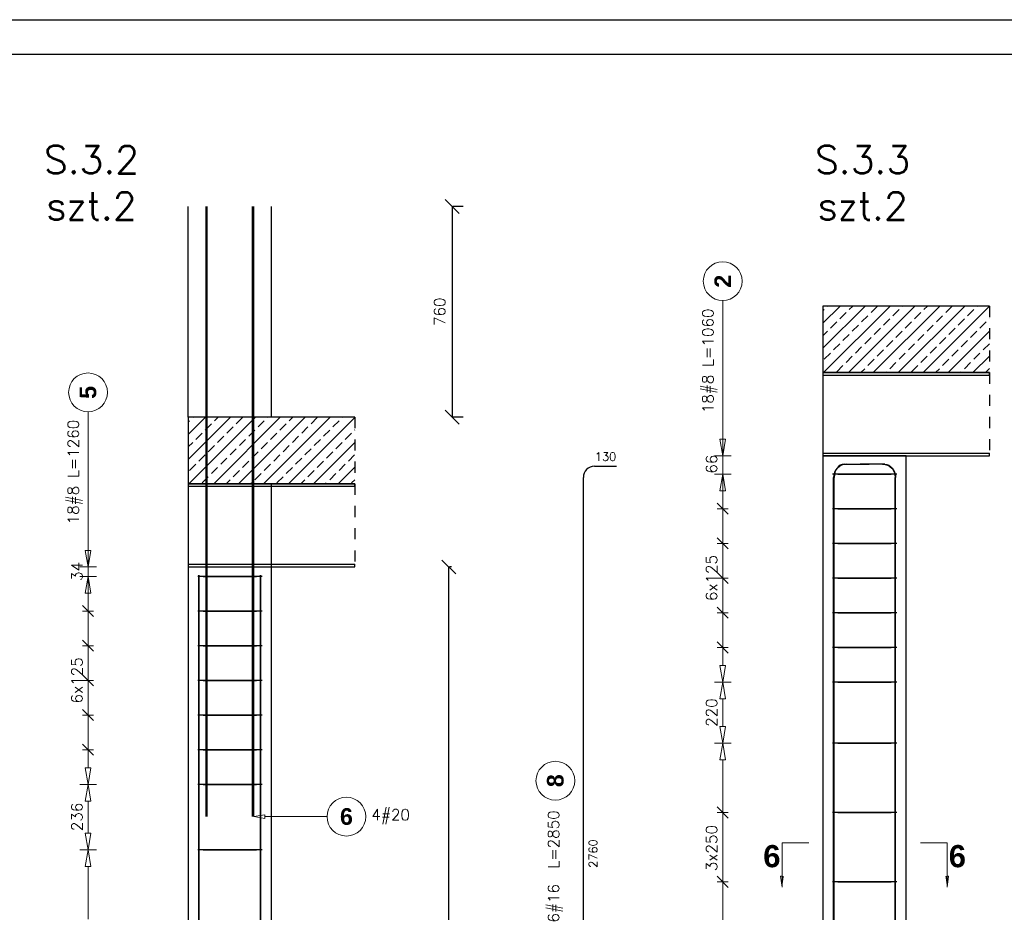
# Model space of a CAD drawing. Header units: millimetres. Extents: x -62590 to 46238, y 147773 to 522018.
# Tile 59 of 93: x 12730 to 16280, y 262699 to 265918. Entities that reach past the tile are written whole.
import ezdxf

# ---------------------------------------------------------------- set-up
doc = ezdxf.new("R2010")
doc.units = ezdxf.units.MM
doc.linetypes.add('DASHED', pattern=[2, 1, -1])
for name, color, linetype in [('!PB_Ramka', 7, 'Continuous'), ('AutoCAD_Structural_Detailing_deskowanie', 2, 'Continuous'), ('AutoCAD_Structural_Detailing_kształt pręta', 7, 'Continuous'), ('AutoCAD_Structural_Detailing_opis kształtu pręta', 7, 'Continuous'), ('AutoCAD_Structural_Detailing_opis rozkładu', 7, 'Continuous'), ('AutoCAD_Structural_Detailing_pręt wyrzucony', 7, 'Continuous'), ('AutoCAD_Structural_Detailing_rozkład pręta', 7, 'Continuous'), ('AutoCAD_Structural_Detailing_symbole graficzne', 7, 'Continuous'), ('e-cad_cienkie', 1, 'Continuous')]:
    doc.layers.add(name, color=color, linetype=linetype)
doc.styles.add('style1', font='simplex.shx')
doc.styles.add('style3', font='arialbd.ttf')
doc.styles.add('style5', font='arialbd.ttf')
doc.dimstyles.new('RBCT DIM 20', dxfattribs={"dimtxt": 40, "dimasz": 50, "dimexe": 2.5, "dimexo": 150, "dimgap": 25, "dimtad": 1, "dimdec": 0, "dimzin": 1, "dimtxsty": 'style1', "dimblk": 'OBLIQUE', "dimcen": 50, "dimclrd": 8, "dimclre": 8, "dimclrt": 2, "dimadec": 0, "dimazin": 0, "dimtfac": 1, "dimtdec": 0, "dimtmove": 0, "dimatfit": 3, "dimfxl": 1, "dimarcsym": 0})

# ---------------------------------------------------------------- blocks, each defined once
blk = doc.blocks.new('_Oblique')
at = {"color": 0, "linetype": 'ByBlock', "lineweight": -2}
blk.add_line((-0.5, -0.5), (0.5, 0.5), dxfattribs=at)
blk = doc.blocks.new('*D54')
at = {"layer": 'AutoCAD_Structural_Detailing_deskowanie', "color": 8, "lineweight": -2}
for p, q in [((14277.2, 261154.4), (14277.2, 263944.4)), ((14287.2, 263944.4), (14279.7, 263944.4)), ((14287.2, 261154.4), (14279.7, 261154.4))]:
    blk.add_line(p, q, dxfattribs=at)
at = {"layer": 'Defpoints', "color": 0, "ltscale": 40}
for p in [(14137.2, 263944.4), (14277.2, 263944.4), (14137.2, 261154.4)]:
    blk.add_point(p, dxfattribs=at)
at = {"layer": 'AutoCAD_Structural_Detailing_deskowanie', "color": 8, "lineweight": -2, "ltscale": 40, "xscale": 50, "yscale": 50, "zscale": 50}
for p, rotation in [((14277.2, 263944.4), 90), ((14277.2, 261154.4), 270)]:
    blk.add_blockref('_Oblique', p, dxfattribs=dict(at, rotation=rotation))
at = {"layer": 'AutoCAD_Structural_Detailing_deskowanie', "color": 2, "ltscale": 40, "insert": (14232.2, 262549.4), "char_height": 40, "attachment_point": 5, "rotation": 90, "style": 'style1'}
blk.add_mtext('2790', dxfattribs=at)
blk = doc.blocks.new('*D165')
at = {"layer": 'AutoCAD_Structural_Detailing_deskowanie', "color": 8, "lineweight": -2}
for p, q in [((14289.3, 265244.4), (14289.3, 264484.4)), ((14328.7, 265244.4), (14291.8, 265244.4)), ((14328.7, 264484.4), (14291.8, 264484.4))]:
    blk.add_line(p, q, dxfattribs=at)
at = {"layer": 'Defpoints', "color": 0, "ltscale": 40}
for p in [(14178.7, 265244.4), (14178.7, 264484.4), (14289.3, 264484.4)]:
    blk.add_point(p, dxfattribs=at)
at = {"layer": 'AutoCAD_Structural_Detailing_deskowanie', "color": 8, "lineweight": -2, "ltscale": 40, "xscale": 50, "yscale": 50, "zscale": 50}
for p, rotation in [((14289.3, 265244.4), 90), ((14289.3, 264484.4), 270)]:
    blk.add_blockref('_Oblique', p, dxfattribs=dict(at, rotation=rotation))
at = {"layer": 'AutoCAD_Structural_Detailing_deskowanie', "color": 2, "ltscale": 40, "insert": (14244.3, 264864.4), "char_height": 40, "attachment_point": 5, "rotation": 90, "style": 'style1'}
blk.add_mtext('760', dxfattribs=at)
blk = doc.blocks.new('*U28')
at = {"color": 8}
blk.add_lwpolyline([(0, 0), (0, 297), (25, 297), (25, 594), (841, 594), (841, 0)], close=True, dxfattribs=at)
at = {"color": 3}
blk.add_lwpolyline([(30, 5), (836, 5), (836, 589), (30, 589)], close=True, dxfattribs=at)

msp = doc.modelspace()

# ---------------------------------------------------------------- hatches: boundary and pattern name
at = {"layer": 'AutoCAD_Structural_Detailing_symbole graficzne', "linetype": 'Continuous', "lineweight": 0}
for points in [[(15479, 262790.3), (15479, 262830.3), (15484.7, 262830.3)], [(16073.1, 262790.3), (16073.1, 262830.3), (16067.4, 262830.3)]]:
    msp.add_hatch(color=7, dxfattribs=at).paths.add_polyline_path(points, flags=0)
at = {"layer": 'e-cad_cienkie', "linetype": 'ByBlock', "ltscale": 40}
h = msp.add_hatch(dxfattribs=at)
h.set_pattern_fill('ANSI33', color=8, scale=10)
h.set_pattern_definition([(45, (18762.57, 14267.375), (-44.90128, 44.90128), []), (45, (18807.47, 14267.375), (-44.90128, 44.90128), [31.75, -15.875])])
h.paths.add_polyline_path([(16226, 264885.3), (15626, 264885.3), (15626, 264645.3), (16226, 264645.3)])
h = msp.add_hatch(dxfattribs=at)
h.set_pattern_fill('ANSI33', color=8, scale=10)
h.set_pattern_definition([(45, (16474.695, 13866.42), (-44.90128, 44.90128), []), (45, (16519.596, 13866.42), (-44.90128, 44.90128), [31.75, -15.875])])
h.paths.add_polyline_path([(13938.2, 264484.4), (13338.2, 264484.4), (13338.2, 264244.4), (13938.2, 264244.4)])

# ---------------------------------------------------------------- linework, layer by layer
at = {"layer": 'AutoCAD_Structural_Detailing_deskowanie', "color": 2, "linetype": 'Continuous'}
for p, q in [((15926, 264345.3), (15626, 264345.3)), ((15626, 264345.3), (15626, 261555.3)), ((15926, 261555.3), (15926, 264345.3)), ((13638.2, 264244.4), (13338.2, 264244.4)), ((13338.2, 264244.4), (13338.2, 261154.4)), ((13638.2, 261154.4), (13638.2, 264244.4))]:
    msp.add_line(p, q, dxfattribs=at)
at = {"layer": 'AutoCAD_Structural_Detailing_kształt pręta', "color": 3}
for p, q in [((13402.1, 263044.4), (13402.1, 265244.4)), ((13406.2, 263044.4, 136.1), (13406.2, 265244.4, 136.1)), ((13570.2, 263044.4, 136.1), (13570.2, 265244.4, 136.1)), ((13574.3, 263044.4, 272.2), (13574.3, 265244.4, 272.2)), ((15702.7, 264315.3), (15759.2, 264315.3)), ((15712, 264315.3), (15792, 264315.3)), ((15840, 264315.3), (15760, 264315.3)), ((15849.4, 264315.3), (15792.8, 264315.3)), ((15664, 261555.3), (15664, 264267.3)), ((15666.4, 261555.3), (15666.4, 264267.3)), ((15885.7, 261555.3), (15885.7, 264267.3)), ((15888, 261555.3), (15888, 264267.3)), ((13376.2, 261154.4), (13376.2, 263914.4)), ((13377.9, 261154.4), (13377.9, 263914.4)), ((13598.4, 261154.4), (13598.4, 263914.4)), ((13600.2, 261154.4), (13600.2, 263914.4))]:
    msp.add_line(p, q, dxfattribs=at)
msp.add_arc((15712, 264267.3), 48, 90, 180, dxfattribs=at)
at = {"layer": 'AutoCAD_Structural_Detailing_kształt pręta', "color": 3, "extrusion": (0, 0, -1)}
msp.add_arc((-15840, 264267.3), 48, 90, 180, dxfattribs=at)
at = {"layer": 'AutoCAD_Structural_Detailing_kształt pręta', "color": 3}
msp.add_ellipse((15702.7, 264267.3), major_axis=(0, 48), ratio=0.755922, start_param=0, end_param=1.570796, dxfattribs=at)
at = {"layer": 'AutoCAD_Structural_Detailing_kształt pręta', "color": 3, "extrusion": (0, 0, -1)}
msp.add_ellipse((15849.4, 264267.3), major_axis=(0, 48), ratio=0.755922, start_param=0, end_param=1.570796, dxfattribs=at)
at = {"layer": 'AutoCAD_Structural_Detailing_opis kształtu pręta', "color": 8, "lineweight": 0}
for p, q in [((13574.3, 263044.4), (13614.3, 263051)), ((13614.3, 263037.7), (13574.3, 263044.4)), ((13614.3, 263037.7), (13614.3, 263051)), ((13838.2, 263044.4), (13614.3, 263044.4))]:
    msp.add_line(p, q, dxfattribs=at)
msp.add_circle((13908.2, 263044.4), 70, dxfattribs=at)
at = {"layer": 'AutoCAD_Structural_Detailing_opis rozkładu', "color": 8, "lineweight": 0}
for p, q in [((15264.7, 264904.8), (15264.7, 264085.8)), ((12976.8, 264503.9), (12976.8, 263684.8)), ((15264.7, 264465.3), (15264.7, 264405.3)), ((15264.7, 264345.3), (15254.7, 264405.3)), ((15274.7, 264405.3), (15254.7, 264405.3)), ((15274.7, 264405.3), (15264.7, 264345.3)), ((15294.7, 264345.3), (15234.7, 264345.3)), ((15264.7, 264279.3), (15264.7, 264345.3)), ((15234.7, 264279.3), (15294.7, 264279.3)), ((15254.7, 264219.3), (15264.7, 264279.3)), ((15264.7, 264279.3), (15274.7, 264219.3)), ((15254.7, 264219.3), (15274.7, 264219.3)), ((15264.7, 264154.3), (15264.7, 264219.3)), ((15284.7, 264134.3), (15244.7, 264174.3)), ((15244.7, 264154.3), (15284.7, 264154.3)), ((15264.7, 264029.3), (15264.7, 264154.3)), ((12976.8, 264064.4), (12976.8, 264004.4)), ((15284.7, 264009.3), (15244.7, 264049.3)), ((15244.7, 264029.3), (15284.7, 264029.3)), ((15264.7, 263904.3), (15264.7, 264029.3)), ((12976.8, 263944.4), (12966.8, 264004.4)), ((12986.8, 264004.4), (12966.8, 264004.4)), ((12986.8, 264004.4), (12976.8, 263944.4)), ((13006.8, 263944.4), (12946.8, 263944.4)), ((12976.8, 263910.4), (12976.8, 263944.4)), ((15284.7, 263884.3), (15244.7, 263924.3)), ((12946.8, 263910.4), (13006.8, 263910.4)), ((12966.8, 263850.4), (12976.8, 263910.4)), ((12976.8, 263910.4), (12986.8, 263850.4)), ((15244.7, 263904.3), (15284.7, 263904.3)), ((15264.7, 263841.8), (15264.7, 263904.3)), ((12966.8, 263850.4), (12986.8, 263850.4)), ((12976.8, 263785.4), (12976.8, 263850.4)), ((15264.7, 263841.8), (15264.7, 263779.3)), ((12996.8, 263765.4), (12956.8, 263805.4)), ((12956.8, 263785.4), (12996.8, 263785.4)), ((12976.8, 263660.4), (12976.8, 263785.4)), ((15244.7, 263799.3), (15284.7, 263759.3)), ((15244.7, 263779.3), (15284.7, 263779.3)), ((15264.7, 263779.3), (15264.7, 263654.3)), ((12996.8, 263640.4), (12956.8, 263680.4)), ((15244.7, 263674.3), (15284.7, 263634.3)), ((12956.8, 263660.4), (12996.8, 263660.4)), ((12976.8, 263535.4), (12976.8, 263660.4)), ((15244.7, 263654.3), (15284.7, 263654.3)), ((15264.7, 263654.3), (15264.7, 263589.3)), ((15264.7, 263529.3), (15254.7, 263589.3)), ((15274.7, 263589.3), (15254.7, 263589.3)), ((15274.7, 263589.3), (15264.7, 263529.3)), ((12996.8, 263515.4), (12956.8, 263555.4)), ((12956.8, 263535.4), (12996.8, 263535.4)), ((12976.8, 263472.9), (12976.8, 263535.4)), ((15234.7, 263529.3), (15294.7, 263529.3)), ((15234.7, 263529.3), (15294.7, 263529.3)), ((15254.7, 263469.3), (15264.7, 263529.3)), ((15264.7, 263529.3), (15274.7, 263469.3)), ((12976.8, 263472.9), (12976.8, 263410.4)), ((15254.7, 263469.3), (15274.7, 263469.3)), ((15264.7, 263419.3), (15264.7, 263469.3)), ((12956.8, 263430.4), (12996.8, 263390.4)), ((12956.8, 263410.4), (12996.8, 263410.4)), ((12976.8, 263410.4), (12976.8, 263285.4)), ((15264.7, 263419.3), (15264.7, 263369.3)), ((15264.7, 263309.3), (15254.7, 263369.3)), ((15274.7, 263369.3), (15254.7, 263369.3)), ((15274.7, 263369.3), (15264.7, 263309.3)), ((12956.8, 263305.4), (12996.8, 263265.4)), ((12956.8, 263285.4), (12996.8, 263285.4)), ((12976.8, 263285.4), (12976.8, 263220.4)), ((15234.7, 263309.3), (15294.7, 263309.3)), ((15234.7, 263309.3), (15294.7, 263309.3)), ((15254.7, 263249.3), (15264.7, 263309.3)), ((15264.7, 263309.3), (15274.7, 263249.3)), ((15254.7, 263249.3), (15274.7, 263249.3)), ((15264.7, 263059.3), (15264.7, 263249.3)), ((12976.8, 263160.4), (12966.8, 263220.4)), ((12986.8, 263220.4), (12966.8, 263220.4)), ((12986.8, 263220.4), (12976.8, 263160.4)), ((12946.8, 263160.4), (13006.8, 263160.4)), ((12946.8, 263160.4), (13006.8, 263160.4)), ((12966.8, 263100.4), (12976.8, 263160.4)), ((12976.8, 263160.4), (12986.8, 263100.4)), ((12966.8, 263100.4), (12986.8, 263100.4)), ((12976.8, 263042.4), (12976.8, 263100.4)), ((15284.7, 263039.3), (15244.7, 263079.3)), ((12976.8, 263042.4), (12976.8, 262984.4)), ((15244.7, 263059.3), (15284.7, 263059.3)), ((15264.7, 262809.3), (15264.7, 263059.3)), ((15264.7, 263059.3), (15264.7, 262809.3)), ((12976.8, 262924.4), (12966.8, 262984.4)), ((12986.8, 262984.4), (12966.8, 262984.4)), ((12986.8, 262984.4), (12976.8, 262924.4)), ((12946.8, 262924.4), (13006.8, 262924.4)), ((12946.8, 262924.4), (13006.8, 262924.4)), ((12966.8, 262864.4), (12976.8, 262924.4)), ((12976.8, 262924.4), (12986.8, 262864.4)), ((12966.8, 262864.4), (12986.8, 262864.4)), ((12976.8, 262674.4), (12976.8, 262864.4)), ((15244.7, 262829.3), (15284.7, 262789.3)), ((15244.7, 262809.3), (15284.7, 262809.3)), ((15264.7, 262809.3), (15264.7, 262619.3))]:
    msp.add_line(p, q, dxfattribs=at)
for centre in [(15264.7, 264974.8), (12976.8, 264573.9)]:
    msp.add_circle(centre, 70, dxfattribs=at)
at = {"layer": 'AutoCAD_Structural_Detailing_pręt wyrzucony', "color": 3}
for p, q in [((14802.2, 264307.3, 73.4), (14882.2, 264307.3, 73.4)), ((14762.2, 261555.3, 73.4), (14762.2, 264267.3, 73.4))]:
    msp.add_line(p, q, dxfattribs=at)
at = {"layer": 'AutoCAD_Structural_Detailing_pręt wyrzucony', "color": 8, "lineweight": 0}
msp.add_circle((14661.5, 263173.8), 70, dxfattribs=at)
at = {"layer": 'AutoCAD_Structural_Detailing_pręt wyrzucony', "color": 3}
msp.add_arc((14802.2, 264267.3, 73.4), 40, 90, 180, dxfattribs=at)
at = {"layer": 'AutoCAD_Structural_Detailing_rozkład pręta', "color": 3, "linetype": 'ByBlock', "lineweight": 25}
for p, q in [((15680, 264279.3), (15660, 264279.3)), ((15680, 264279.3), (15660, 264279.3)), ((15694.2, 264279.3), (15660, 264279.3)), ((15701.2, 264279.3), (15665.9, 264279.3)), ((15680, 264279.3), (15872, 264279.3)), ((15872, 264279.3), (15680, 264279.3)), ((15694.2, 264279.3), (15729.5, 264279.3)), ((15892, 264279.3), (15872, 264279.3)), ((15892, 264279.3), (15872, 264279.3)), ((15680, 264154.3), (15660, 264154.3)), ((15680, 264154.3), (15660, 264154.3)), ((15694.2, 264154.3), (15660, 264154.3)), ((15701.2, 264154.3), (15665.9, 264154.3)), ((15680, 264154.3), (15872, 264154.3)), ((15872, 264154.3), (15680, 264154.3)), ((15694.2, 264154.3), (15729.5, 264154.3)), ((15892, 264154.3), (15872, 264154.3)), ((15892, 264154.3), (15872, 264154.3)), ((15680, 264029.3), (15660, 264029.3)), ((15680, 264029.3), (15660, 264029.3)), ((15694.2, 264029.3), (15660, 264029.3)), ((15701.2, 264029.3), (15665.9, 264029.3)), ((15680, 264029.3), (15872, 264029.3)), ((15872, 264029.3), (15680, 264029.3)), ((15694.2, 264029.3), (15729.5, 264029.3)), ((15892, 264029.3), (15872, 264029.3)), ((15892, 264029.3), (15872, 264029.3)), ((13392.2, 263910.4), (13372.2, 263910.4)), ((13392.2, 263910.4), (13372.2, 263910.4)), ((13406.3, 263910.4), (13372.2, 263910.4)), ((13413.4, 263910.4), (13378, 263910.4)), ((13392.2, 263910.4), (13584.2, 263910.4)), ((13584.2, 263910.4), (13392.2, 263910.4)), ((13406.3, 263910.4), (13441.7, 263910.4)), ((13604.2, 263910.4), (13584.2, 263910.4)), ((13604.2, 263910.4), (13584.2, 263910.4)), ((15680, 263904.3), (15660, 263904.3)), ((15680, 263904.3), (15660, 263904.3)), ((15694.2, 263904.3), (15660, 263904.3)), ((15701.2, 263904.3), (15665.9, 263904.3)), ((15680, 263904.3), (15872, 263904.3)), ((15872, 263904.3), (15680, 263904.3)), ((15694.2, 263904.3), (15729.5, 263904.3)), ((15892, 263904.3), (15872, 263904.3)), ((15892, 263904.3), (15872, 263904.3)), ((13392.2, 263785.4), (13372.2, 263785.4)), ((13392.2, 263785.4), (13372.2, 263785.4)), ((13406.3, 263785.4), (13372.2, 263785.4)), ((13413.4, 263785.4), (13378, 263785.4)), ((13392.2, 263785.4), (13584.2, 263785.4)), ((13584.2, 263785.4), (13392.2, 263785.4)), ((13406.3, 263785.4), (13441.7, 263785.4)), ((13604.2, 263785.4), (13584.2, 263785.4)), ((13604.2, 263785.4), (13584.2, 263785.4)), ((15680, 263779.3), (15660, 263779.3)), ((15680, 263779.3), (15660, 263779.3)), ((15694.2, 263779.3), (15660, 263779.3)), ((15701.2, 263779.3), (15665.9, 263779.3)), ((15680, 263779.3), (15872, 263779.3)), ((15872, 263779.3), (15680, 263779.3)), ((15694.2, 263779.3), (15729.5, 263779.3)), ((15892, 263779.3), (15872, 263779.3)), ((15892, 263779.3), (15872, 263779.3)), ((13392.2, 263660.4), (13372.2, 263660.4)), ((13392.2, 263660.4), (13372.2, 263660.4)), ((13406.3, 263660.4), (13372.2, 263660.4)), ((13413.4, 263660.4), (13378, 263660.4)), ((13392.2, 263660.4), (13584.2, 263660.4)), ((13584.2, 263660.4), (13392.2, 263660.4)), ((13406.3, 263660.4), (13441.7, 263660.4)), ((13604.2, 263660.4), (13584.2, 263660.4)), ((13604.2, 263660.4), (13584.2, 263660.4)), ((15680, 263654.3), (15660, 263654.3)), ((15680, 263654.3), (15660, 263654.3)), ((15694.2, 263654.3), (15660, 263654.3)), ((15701.2, 263654.3), (15665.9, 263654.3)), ((15680, 263654.3), (15872, 263654.3)), ((15872, 263654.3), (15680, 263654.3)), ((15694.2, 263654.3), (15729.5, 263654.3)), ((15892, 263654.3), (15872, 263654.3)), ((15892, 263654.3), (15872, 263654.3)), ((13392.2, 263535.4), (13372.2, 263535.4)), ((13392.2, 263535.4), (13372.2, 263535.4)), ((13406.3, 263535.4), (13372.2, 263535.4)), ((13413.4, 263535.4), (13378, 263535.4)), ((13392.2, 263535.4), (13584.2, 263535.4)), ((13584.2, 263535.4), (13392.2, 263535.4)), ((13406.3, 263535.4), (13441.7, 263535.4)), ((13604.2, 263535.4), (13584.2, 263535.4)), ((13604.2, 263535.4), (13584.2, 263535.4)), ((15680, 263529.3), (15660, 263529.3)), ((15680, 263529.3), (15660, 263529.3)), ((15694.2, 263529.3), (15660, 263529.3)), ((15701.2, 263529.3), (15665.9, 263529.3)), ((15680, 263529.3), (15872, 263529.3)), ((15872, 263529.3), (15680, 263529.3)), ((15694.2, 263529.3), (15729.5, 263529.3)), ((15892, 263529.3), (15872, 263529.3)), ((15892, 263529.3), (15872, 263529.3)), ((13392.2, 263410.4), (13372.2, 263410.4)), ((13392.2, 263410.4), (13372.2, 263410.4)), ((13406.3, 263410.4), (13372.2, 263410.4)), ((13413.4, 263410.4), (13378, 263410.4)), ((13392.2, 263410.4), (13584.2, 263410.4)), ((13584.2, 263410.4), (13392.2, 263410.4)), ((13406.3, 263410.4), (13441.7, 263410.4)), ((13604.2, 263410.4), (13584.2, 263410.4)), ((13604.2, 263410.4), (13584.2, 263410.4)), ((13392.2, 263285.4), (13372.2, 263285.4)), ((13392.2, 263285.4), (13372.2, 263285.4)), ((13406.3, 263285.4), (13372.2, 263285.4)), ((13413.4, 263285.4), (13378, 263285.4)), ((13392.2, 263285.4), (13584.2, 263285.4)), ((13584.2, 263285.4), (13392.2, 263285.4)), ((13406.3, 263285.4), (13441.7, 263285.4)), ((13604.2, 263285.4), (13584.2, 263285.4)), ((13604.2, 263285.4), (13584.2, 263285.4)), ((15680, 263309.3), (15660, 263309.3)), ((15680, 263309.3), (15660, 263309.3)), ((15694.2, 263309.3), (15660, 263309.3)), ((15701.2, 263309.3), (15665.9, 263309.3)), ((15680, 263309.3), (15872, 263309.3)), ((15872, 263309.3), (15680, 263309.3)), ((15694.2, 263309.3), (15729.5, 263309.3)), ((15892, 263309.3), (15872, 263309.3)), ((15892, 263309.3), (15872, 263309.3)), ((13392.2, 263160.4), (13372.2, 263160.4)), ((13392.2, 263160.4), (13372.2, 263160.4)), ((13406.3, 263160.4), (13372.2, 263160.4)), ((13413.4, 263160.4), (13378, 263160.4)), ((13392.2, 263160.4), (13584.2, 263160.4)), ((13584.2, 263160.4), (13392.2, 263160.4)), ((13406.3, 263160.4), (13441.7, 263160.4)), ((13604.2, 263160.4), (13584.2, 263160.4)), ((13604.2, 263160.4), (13584.2, 263160.4)), ((15680, 263059.3), (15660, 263059.3)), ((15680, 263059.3), (15660, 263059.3)), ((15694.2, 263059.3), (15660, 263059.3)), ((15701.2, 263059.3), (15665.9, 263059.3)), ((15680, 263059.3), (15872, 263059.3)), ((15872, 263059.3), (15680, 263059.3)), ((15694.2, 263059.3), (15729.5, 263059.3)), ((15892, 263059.3), (15872, 263059.3)), ((15892, 263059.3), (15872, 263059.3)), ((13392.2, 262924.4), (13372.2, 262924.4)), ((13392.2, 262924.4), (13372.2, 262924.4)), ((13406.3, 262924.4), (13372.2, 262924.4)), ((13413.4, 262924.4), (13378, 262924.4)), ((13392.2, 262924.4), (13584.2, 262924.4)), ((13584.2, 262924.4), (13392.2, 262924.4)), ((13406.3, 262924.4), (13441.7, 262924.4)), ((13604.2, 262924.4), (13584.2, 262924.4)), ((13604.2, 262924.4), (13584.2, 262924.4)), ((15680, 262809.3), (15660, 262809.3)), ((15680, 262809.3), (15660, 262809.3)), ((15694.2, 262809.3), (15660, 262809.3)), ((15701.2, 262809.3), (15665.9, 262809.3)), ((15680, 262809.3), (15872, 262809.3)), ((15872, 262809.3), (15680, 262809.3)), ((15694.2, 262809.3), (15729.5, 262809.3)), ((15892, 262809.3), (15872, 262809.3)), ((15892, 262809.3), (15872, 262809.3))]:
    msp.add_line(p, q, dxfattribs=at)
at = {"layer": 'AutoCAD_Structural_Detailing_symbole graficzne', "color": 7, "linetype": 'Continuous', "lineweight": 0}
for p, q in [((15479, 262950.3), (15575, 262950.3)), ((15479, 262790.3), (15479, 262950.3)), ((16073.1, 262950.3), (15977.1, 262950.3)), ((16073.1, 262790.3), (16073.1, 262950.3)), ((15479, 262830.3), (15473.3, 262830.3)), ((15479, 262790.3), (15473.3, 262830.3)), ((16073.1, 262830.3), (16078.8, 262830.3)), ((16073.1, 262790.3), (16078.8, 262830.3))]:
    msp.add_line(p, q, dxfattribs=at)
at = {"layer": 'e-cad_cienkie', "color": 1, "linetype": 'ByBlock', "ltscale": 40}
for p, q in [((13338.2, 264484.4), (13338.2, 265244.4)), ((13638.2, 264484.4), (13638.2, 265244.4))]:
    msp.add_line(p, q, dxfattribs=at)
at = {"layer": 'e-cad_cienkie', "color": 8, "linetype": 'DASHED', "ltscale": 40}
for p, q in [((16226, 264885.3), (16226, 264645.3)), ((16226, 264645.3), (16226, 264345.3)), ((13938.2, 264484.4), (13938.2, 264244.4)), ((13938.2, 264244.4), (13938.2, 263944.4))]:
    msp.add_line(p, q, dxfattribs=at)
at = {"layer": 'e-cad_cienkie', "color": 1, "linetype": 'ByBlock', "ltscale": 40}
for points in [[(16226, 264885.3), (15626, 264885.3), (15626, 264645.3), (16226, 264645.3)], [(16226, 264635.3), (16226, 264645.3), (15626, 264645.3), (15626, 264345.3), (16226, 264345.3), (16226, 264355.3)], [(16226, 264635.3), (15626, 264635.3), (15626, 264355.3), (16226, 264355.3)], [(13938.2, 264484.4), (13338.2, 264484.4), (13338.2, 264244.4), (13938.2, 264244.4)], [(13938.2, 264234.4), (13938.2, 264244.4), (13338.2, 264244.4), (13338.2, 263944.4), (13938.2, 263944.4), (13938.2, 263954.4)], [(13938.2, 264234.4), (13338.2, 264234.4), (13338.2, 263954.4), (13938.2, 263954.4)]]:
    msp.add_lwpolyline(points, dxfattribs=at)

# ---------------------------------------------------------------- block references
at = {"layer": '!PB_Ramka', "xscale": 25, "yscale": 25, "zscale": 25}
msp.add_blockref('*U28', (1238, 251067.6), dxfattribs=at)

# ---------------------------------------------------------------- texts
at = {"color": 1, "char_height": 100, "attachment_point": 2, "style": 'style1'}
for s, insert in [('S.3.2\\Pszt.2', (12988.9, 265462.6)), ('S.3.3\\Pszt.2', (15769, 265462.6))]:
    msp.add_mtext(s, dxfattribs=dict(at, insert=insert))
at = {"layer": 'AutoCAD_Structural_Detailing_opis kształtu pręta', "color": 1, "insert": (13908.2, 263044.4), "char_height": 60, "attachment_point": 5, "style": 'style3'}
msp.add_mtext('6', dxfattribs=at)
at = {"layer": 'AutoCAD_Structural_Detailing_opis kształtu pręta', "color": 2, "insert": (14067.7, 263044.4), "char_height": 40, "attachment_point": 5, "style": 'style1'}
msp.add_mtext('4#20  ', dxfattribs=at)
at = {"layer": 'AutoCAD_Structural_Detailing_opis rozkładu', "color": 1, "char_height": 60, "attachment_point": 5, "rotation": 90, "style": 'style3'}
for s, insert in [('2', (15264.7, 264974.8)), ('5', (12976.8, 264573.9))]:
    msp.add_mtext(s, dxfattribs=dict(at, insert=insert))
at = {"layer": 'AutoCAD_Structural_Detailing_opis rozkładu', "color": 2, "char_height": 40, "rotation": 90, "style": 'style1'}
for s, insert, attachment_point in [('18#8 L=1060', (15218, 264687.7), 5), ('18#8 L=1260', (12930.2, 264286.7), 5), ('66', (15244.7, 264280.9), 7), ('6x125', (15244.7, 263821.5), 7), ('34', (12956.8, 263894), 7), ('6x125', (12956.8, 263452.5), 7), ('220', (15244.7, 263367.9), 7), ('236', (12956.8, 262991.9), 7), ('3x250', (15244.7, 262847.7), 7)]:
    msp.add_mtext(s, dxfattribs=dict(at, insert=insert, attachment_point=attachment_point))
at = {"layer": 'AutoCAD_Structural_Detailing_pręt wyrzucony', "color": 2, "insert": (14842.2, 264342.3, 73.4), "char_height": 30, "attachment_point": 5, "style": 'style1'}
msp.add_mtext('130', dxfattribs=at)
at = {"layer": 'AutoCAD_Structural_Detailing_pręt wyrzucony', "color": 1, "insert": (14661.5, 263173.8), "char_height": 60, "attachment_point": 5, "rotation": 90, "style": 'style3'}
msp.add_mtext('8', dxfattribs=at)
at = {"layer": 'AutoCAD_Structural_Detailing_pręt wyrzucony', "color": 2, "attachment_point": 5, "rotation": 90, "style": 'style1'}
for s, insert, char_height in [('6#16  L=2850', (14661.5, 262864.7), 40), ('2760', (14797.2, 262911.3, 73.4), 30)]:
    msp.add_mtext(s, dxfattribs=dict(at, insert=insert, char_height=char_height))
at = {"layer": 'AutoCAD_Structural_Detailing_symbole graficzne', "color": 1, "char_height": 80, "attachment_point": 5, "style": 'style5'}
for insert in [(15441.7, 262901.3), (16110.4, 262901.3)]:
    msp.add_mtext('6', dxfattribs=dict(at, insert=insert))

# ---------------------------------------------------------------- dimensions: what is measured, and where the dimension line sits
at = {"layer": 'AutoCAD_Structural_Detailing_deskowanie'}
dim = msp.add_linear_dim(base=(14289.3, 264484.4), p1=(14178.7, 265244.4), p2=(14178.7, 264484.4), angle=90, dimstyle='RBCT DIM 20', override={"dimtmove": 1}, dxfattribs=at)
dim.commit()
dim.dimension.update_dxf_attribs({"geometry": '*D165', "text_midpoint": (14244.3, 264864.4)})
dim = msp.add_aligned_dim(p1=(14137.2, 261154.4), p2=(14137.2, 263944.4), distance=-140, dimstyle='RBCT DIM 20', override={"dimscale": 1, "dimtmove": 1}, dxfattribs=at)
dim.commit()
dim.dimension.update_dxf_attribs({"geometry": '*D54', "text_midpoint": (14232.2, 262549.4)})

doc.saveas('drawing.dxf')
